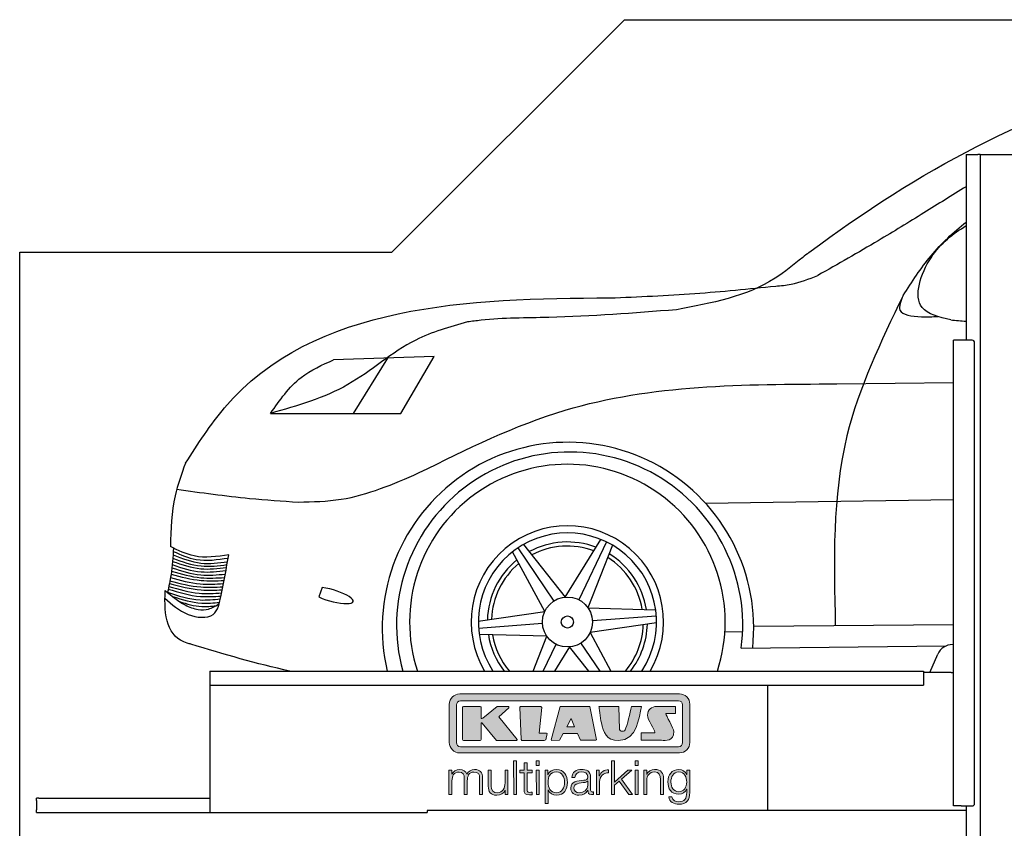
# Model space of a CAD drawing. Header units: millimetres. Extents: x 200 to 5400, y 100 to 3500.
# Tile 2 of 3: x 200 to 2316, y 1762 to 3500. Entities that reach past the tile are written whole.
import ezdxf

# ---------------------------------------------------------------- set-up
doc = ezdxf.new("R2010")
doc.units = ezdxf.units.MM
doc.layers.add('Car', color=10, linetype='Continuous')
doc.layers.add('Logo', color=7, linetype='Continuous')

# ---------------------------------------------------------------- blocks, each defined once
blk = doc.blocks.new('KLAUS')
at = {"layer": 'Logo'}
h = blk.add_hatch(color=8, dxfattribs=at)
h.dxf.hatch_style = 2
edge = h.paths.add_edge_path()
edge.add_spline(control_points=[(3.6, 29.09), (2.88, 29.09), (2.3, 28.51), (2.3, 27.8), (2.3, 27.8), (2.3, 16.11), (2.3, 16.11), (2.3, 15.39), (2.88, 14.81), (3.6, 14.81), (3.6, 14.81), (71.16, 14.81), (71.16, 14.81), (71.88, 14.81), (72.46, 15.39), (72.46, 16.11), (72.46, 16.11), (72.46, 27.8), (72.46, 27.8), (72.46, 28.51), (71.88, 29.09), (71.16, 29.09), (71.16, 29.09), (3.6, 29.09), (3.6, 29.09), (3.6, 29.09), (3.6, 29.09), (3.6, 29.09)], knot_values=[0, 0, 0, 0, 1, 1, 1, 2, 2, 2, 3, 3, 3, 4, 4, 4, 5, 5, 5, 6, 6, 6, 7, 7, 7, 8, 8, 8, 9, 9, 9, 9], degree=3, periodic=0)
edge = h.paths.add_edge_path()
edge.add_spline(control_points=[(3.35, 31.23), (3.35, 31.23), (71.47, 31.23), (71.47, 31.23), (73.26, 31.23), (74.71, 29.77), (74.71, 27.99), (74.71, 27.99), (74.71, 16.17), (74.71, 16.17), (74.71, 14.38), (73.26, 12.93), (71.47, 12.93), (71.47, 12.93), (3.35, 12.93), (3.35, 12.93), (1.56, 12.93), (0.11, 14.38), (0.11, 16.17), (0.11, 16.17), (0.11, 27.99), (0.11, 27.99), (0.11, 29.77), (1.56, 31.23), (3.35, 31.23), (3.35, 31.23), (3.35, 31.23), (3.35, 31.23)], knot_values=[0, 0, 0, 0, 1, 1, 1, 2, 2, 2, 3, 3, 3, 4, 4, 4, 5, 5, 5, 6, 6, 6, 7, 7, 7, 8, 8, 8, 9, 9, 9, 9], degree=3, periodic=0)
h = blk.add_hatch(color=8, dxfattribs=at)
h.dxf.hatch_style = 2
edge = h.paths.add_edge_path()
edge.add_spline(control_points=[(4.5, 27.33), (4.5, 27.33), (9.7, 27.33), (9.7, 27.33), (9.84, 27.33), (9.96, 27.22), (9.96, 27.08), (9.96, 27.08), (9.96, 23.69), (9.96, 23.69), (9.96, 23.69), (9.94, 23.64), (10.04, 23.59), (10.14, 23.53), (10.2, 23.57), (10.2, 23.57), (10.2, 23.57), (10.51, 23.75), (10.51, 23.75), (10.51, 23.75), (14.94, 27.33), (14.94, 27.33), (14.94, 27.33), (18.41, 27.33), (18.41, 27.33), (18.41, 27.33), (18.49, 27.33), (18.56, 27.2), (18.65, 27.04), (18.53, 26.91), (18.53, 26.91), (18.53, 26.91), (15.49, 24.11), (15.49, 24.11), (15.49, 24.11), (21.14, 17.06), (21.14, 17.06), (21.14, 17.06), (21.13, 16.91), (21.13, 16.91), (21.08, 16.84), (20.99, 16.82), (20.99, 16.82), (20.99, 16.82), (14.7, 16.82), (14.7, 16.82), (14.7, 16.82), (10.26, 22.17), (10.26, 22.17), (10.26, 22.17), (10.19, 22.24), (10.08, 22.21), (9.97, 22.18), (9.96, 22.11), (9.96, 22.11), (9.96, 22.11), (9.96, 17.08), (9.96, 17.08), (9.96, 16.94), (9.84, 16.82), (9.7, 16.82), (9.7, 16.82), (4.5, 16.82), (4.5, 16.82), (4.36, 16.82), (4.25, 16.94), (4.25, 17.08), (4.25, 17.08), (4.25, 27.08), (4.25, 27.08), (4.25, 27.22), (4.36, 27.33), (4.5, 27.33), (4.5, 27.33), (4.5, 27.33), (4.5, 27.33)], knot_values=[0, 0, 0, 0, 1, 1, 1, 2, 2, 2, 3, 3, 3, 4, 4, 4, 5, 5, 5, 6, 6, 6, 7, 7, 7, 8, 8, 8, 9, 9, 9, 10, 10, 10, 11, 11, 11, 12, 12, 12, 13, 13, 13, 14, 14, 14, 15, 15, 15, 16, 16, 16, 17, 17, 17, 18, 18, 18, 19, 19, 19, 20, 20, 20, 21, 21, 21, 22, 22, 22, 23, 23, 23, 24, 24, 24, 25, 25, 25, 25], degree=3, periodic=0)
h = blk.add_hatch(color=8, dxfattribs=at)
h.dxf.hatch_style = 2
h.paths.add_polyline_path([(22.42, 17.06), (21.97, 27.15), (22.24, 27.33), (28.55, 27.33), (28.86, 26.97), (28.01, 19.08), (30.26, 19.07), (30.44, 18.95), (30.08, 16.95), (29.49, 16.82), (22.6, 16.82)])
h = blk.add_hatch(color=8, dxfattribs=at)
h.paths.add_polyline_path([(36.52, 21.01), (38.93, 21.01), (37.87, 23.57)])
h.paths.add_polyline_path([(34.52, 27.33), (43.65, 27.33), (45.76, 16.94), (45.57, 16.82), (40.83, 16.82), (39.89, 18.95), (35.42, 18.95), (34.27, 16.82), (31.78, 16.82), (31.66, 17)])
h = blk.add_hatch(color=8, dxfattribs=at)
h.dxf.hatch_style = 2
edge = h.paths.add_edge_path()
edge.add_spline(control_points=[(52.69, 27.32), (52.69, 27.32), (52.88, 20.14), (52.88, 20.14), (53.01, 19.89), (53.2, 19.77), (53.43, 19.71), (53.91, 19.59), (54.43, 19.57), (54.64, 20.03), (55.23, 21.34), (56.27, 25.45), (56.6, 27.33), (56.6, 27.33), (59.77, 27.33), (59.77, 27.33), (58.77, 23.9), (58.56, 16.82), (52.63, 16.76), (48.72, 16.72), (48.01, 19.35), (47.27, 22.24), (46.89, 23.68), (46.54, 27.33), (46.54, 27.33), (46.54, 27.33), (52.69, 27.32), (52.69, 27.32), (52.69, 27.32), (52.69, 27.32), (52.69, 27.32)], knot_values=[0, 0, 0, 0, 1, 1, 1, 2, 2, 2, 3, 3, 3, 4, 4, 4, 5, 5, 5, 6, 6, 6, 7, 7, 7, 8, 8, 8, 9, 9, 9, 10, 10, 10, 10], degree=3, periodic=0)
h = blk.add_hatch(color=8, dxfattribs=at)
h.dxf.hatch_style = 2
edge = h.paths.add_edge_path()
edge.add_spline(control_points=[(64.46, 27.33), (64.46, 27.33), (70.31, 27.33), (70.31, 27.33), (70.31, 26.52), (70.31, 26.02), (70.31, 25.12), (70.31, 25.12), (67.3, 25.12), (67.3, 25.12), (67.24, 25.04), (67.25, 25.11), (67.25, 24.91), (67.25, 24.88), (69.73, 20.38), (69.73, 19.57), (69.73, 16.4), (67.22, 16.81), (65.9, 16.82), (65.9, 16.82), (59.59, 16.82), (59.59, 16.82), (59.59, 17.76), (59.59, 18.23), (59.59, 19.14), (59.59, 19.14), (63.75, 19.14), (63.75, 19.14), (63.82, 19.22), (63.81, 19.11), (63.81, 19.31), (63.81, 20.32), (61.58, 23.06), (61.58, 24.63), (61.58, 26.33), (62.83, 27.34), (64.46, 27.33), (64.46, 27.33), (64.46, 27.33), (64.46, 27.33)], knot_values=[0, 0, 0, 0, 1, 1, 1, 2, 2, 2, 3, 3, 3, 4, 4, 4, 5, 5, 5, 6, 6, 6, 7, 7, 7, 8, 8, 8, 9, 9, 9, 10, 10, 10, 11, 11, 11, 12, 12, 12, 13, 13, 13, 13], degree=3, periodic=0)
h = blk.add_hatch(color=30, dxfattribs=at)
h.dxf.hatch_style = 2
h.paths.add_polyline_path([(20.07, 0), (20.99, 0), (20.99, 10.45), (20.07, 10.45)])
h = blk.add_hatch(color=30, dxfattribs=at)
h.dxf.hatch_style = 2
edge = h.paths.add_edge_path()
edge.add_spline(control_points=[(24.22, 9.82), (24.22, 9.82), (23.3, 9.82), (23.3, 9.82), (23.3, 9.82), (23.3, 7.55), (23.3, 7.55), (23.3, 7.55), (21.98, 7.55), (21.98, 7.55), (21.98, 7.55), (21.98, 6.78), (21.98, 6.78), (21.98, 6.78), (23.3, 6.78), (23.3, 6.78), (23.3, 6.78), (23.3, 1.61), (23.3, 1.61), (23.28, 0.32), (23.71, -0.09), (24.94, -0.09), (25.22, -0.09), (25.48, -0.06), (25.76, -0.06), (25.76, -0.06), (25.76, 0.73), (25.76, 0.73), (25.5, 0.7), (25.23, 0.69), (24.97, 0.69), (24.31, 0.73), (24.22, 1.08), (24.22, 1.68), (24.22, 1.68), (24.22, 6.78), (24.22, 6.78), (24.22, 6.78), (25.76, 6.78), (25.76, 6.78), (25.76, 6.78), (25.76, 7.55), (25.76, 7.55), (25.76, 7.55), (24.22, 7.55), (24.22, 7.55), (24.22, 7.55), (24.22, 9.82), (24.22, 9.82), (24.22, 9.82), (24.22, 9.82), (24.22, 9.82)], knot_values=[0, 0, 0, 0, 1, 1, 1, 2, 2, 2, 3, 3, 3, 4, 4, 4, 5, 5, 5, 6, 6, 6, 7, 7, 7, 8, 8, 8, 9, 9, 9, 10, 10, 10, 11, 11, 11, 12, 12, 12, 13, 13, 13, 14, 14, 14, 15, 15, 15, 16, 16, 16, 17, 17, 17, 17], degree=3, periodic=0)
h = blk.add_hatch(color=30, dxfattribs=at)
h.paths.add_polyline_path([(27.1, 0), (28.03, 0), (28.03, 7.55), (27.1, 7.55)])
h.paths.add_polyline_path([(27.1, 8.98), (28.03, 8.98), (28.03, 10.45), (27.1, 10.45)])
h = blk.add_hatch(color=30, dxfattribs=at)
h.dxf.hatch_style = 2
h.paths.add_polyline_path([(50.4, 0), (51.32, 0), (51.32, 2.87), (52.82, 4.11), (55.8, 0), (56.96, 0), (53.52, 4.76), (56.74, 7.55), (55.51, 7.55), (51.32, 3.89), (51.32, 10.45), (50.4, 10.45)])
h = blk.add_hatch(color=30, dxfattribs=at)
h.paths.add_polyline_path([(57.74, 0), (58.66, 0), (58.66, 7.55), (57.74, 7.55)])
h.paths.add_polyline_path([(57.74, 8.98), (58.66, 8.98), (58.66, 10.45), (57.74, 10.45)])
h = blk.add_hatch(color=30, dxfattribs=at)
h.dxf.hatch_style = 2
edge = h.paths.add_edge_path()
edge.add_spline(control_points=[(0, 0), (0, 0), (0.92, 0), (0.92, 0), (0.92, 0), (0.92, 4.22), (0.92, 4.22), (0.94, 5.8), (1.58, 7), (3.18, 7), (4.35, 7), (4.77, 6.15), (4.76, 5.12), (4.76, 5.12), (4.76, 0), (4.76, 0), (4.76, 0), (5.68, 0), (5.68, 0), (5.68, 0), (5.68, 4.27), (5.68, 4.27), (5.68, 5.68), (6.14, 7), (7.73, 7), (9.05, 7), (9.52, 6.32), (9.52, 5.08), (9.52, 5.08), (9.52, 0), (9.52, 0), (9.52, 0), (10.44, 0), (10.44, 0), (10.44, 0), (10.44, 5.12), (10.44, 5.12), (10.44, 6.91), (9.59, 7.77), (7.94, 7.77), (6.94, 7.77), (5.99, 7.29), (5.54, 6.3), (5.26, 7.29), (4.36, 7.77), (3.37, 7.77), (2.17, 7.77), (1.38, 7.19), (0.89, 6.28), (0.89, 6.28), (0.85, 6.28), (0.85, 6.28), (0.85, 6.28), (0.85, 7.55), (0.85, 7.55), (0.85, 7.55), (0, 7.55), (0, 7.55), (0, 7.55), (0, 0), (0, 0), (0, 0), (0, 0), (0, 0)], knot_values=[0, 0, 0, 0, 1, 1, 1, 2, 2, 2, 3, 3, 3, 4, 4, 4, 5, 5, 5, 6, 6, 6, 7, 7, 7, 8, 8, 8, 9, 9, 9, 10, 10, 10, 11, 11, 11, 12, 12, 12, 13, 13, 13, 14, 14, 14, 15, 15, 15, 16, 16, 16, 17, 17, 17, 18, 18, 18, 19, 19, 19, 20, 20, 20, 21, 21, 21, 21], degree=3, periodic=0)
h = blk.add_hatch(color=30, dxfattribs=at)
h.dxf.hatch_style = 2
edge = h.paths.add_edge_path()
edge.add_spline(control_points=[(18.31, 7.55), (18.31, 7.55), (17.39, 7.55), (17.39, 7.55), (17.39, 7.55), (17.39, 3.59), (17.39, 3.59), (17.39, 2.05), (16.7, 0.56), (15.12, 0.56), (13.66, 0.56), (13.15, 1.27), (13.1, 2.64), (13.1, 2.64), (13.1, 7.55), (13.1, 7.55), (13.1, 7.55), (12.18, 7.55), (12.18, 7.55), (12.18, 7.55), (12.18, 2.65), (12.18, 2.65), (12.18, 0.89), (12.93, -0.22), (14.83, -0.22), (15.96, -0.22), (16.95, 0.35), (17.44, 1.36), (17.44, 1.36), (17.47, 1.36), (17.47, 1.36), (17.47, 1.36), (17.47, 0), (17.47, 0), (17.47, 0), (18.31, 0), (18.31, 0), (18.31, 0), (18.31, 7.55), (18.31, 7.55), (18.31, 7.55), (18.31, 7.55), (18.31, 7.55)], knot_values=[0, 0, 0, 0, 1, 1, 1, 2, 2, 2, 3, 3, 3, 4, 4, 4, 5, 5, 5, 6, 6, 6, 7, 7, 7, 8, 8, 8, 9, 9, 9, 10, 10, 10, 11, 11, 11, 12, 12, 12, 13, 13, 13, 14, 14, 14, 14], degree=3, periodic=0)
h = blk.add_hatch(color=30, dxfattribs=at)
edge = h.paths.add_edge_path()
edge.add_spline(control_points=[(35.84, 3.78), (35.84, 2.21), (35.12, 0.56), (33.37, 0.56), (31.4, 0.56), (30.72, 2.21), (30.72, 3.78), (30.72, 5.49), (31.33, 7), (33.37, 7), (35.12, 7), (35.84, 5.34), (35.84, 3.78), (35.84, 3.78), (35.84, 3.78), (35.84, 3.78)], knot_values=[0, 0, 0, 0, 1, 1, 1, 2, 2, 2, 3, 3, 3, 4, 4, 4, 5, 5, 5, 5], degree=3, periodic=0)
edge = h.paths.add_edge_path()
edge.add_spline(control_points=[(29.79, -2.8), (29.79, -2.8), (30.72, -2.8), (30.72, -2.8), (30.72, -2.8), (30.72, 1.43), (30.72, 1.43), (30.72, 1.43), (30.74, 1.43), (30.74, 1.43), (31.14, 0.35), (32.24, -0.22), (33.37, -0.22), (35.66, -0.22), (36.76, 1.64), (36.76, 3.78), (36.76, 5.91), (35.66, 7.77), (33.37, 7.77), (32.15, 7.77), (31.1, 7.14), (30.67, 6.12), (30.67, 6.12), (30.64, 6.12), (30.64, 6.12), (30.64, 6.12), (30.64, 7.55), (30.64, 7.55), (30.64, 7.55), (29.79, 7.55), (29.79, 7.55), (29.79, 7.55), (29.79, -2.8), (29.79, -2.8), (29.79, -2.8), (29.79, -2.8), (29.79, -2.8)], knot_values=[0, 0, 0, 0, 1, 1, 1, 2, 2, 2, 3, 3, 3, 4, 4, 4, 5, 5, 5, 6, 6, 6, 7, 7, 7, 8, 8, 8, 9, 9, 9, 10, 10, 10, 11, 11, 11, 12, 12, 12, 12], degree=3, periodic=0)
h = blk.add_hatch(color=30, dxfattribs=at)
edge = h.paths.add_edge_path()
edge.add_spline(control_points=[(43.03, 2.93), (43.04, 1.45), (41.8, 0.56), (40.39, 0.56), (39.53, 0.56), (38.71, 1.13), (38.71, 2.05), (38.71, 3.53), (40.66, 3.51), (42.22, 3.79), (42.47, 3.84), (42.88, 3.91), (43, 4.13), (43, 4.13), (43.03, 4.13), (43.03, 4.13), (43.03, 4.13), (43.03, 2.93), (43.03, 2.93), (43.03, 2.93), (43.03, 2.93), (43.03, 2.93)], knot_values=[0, 0, 0, 0, 1, 1, 1, 2, 2, 2, 3, 3, 3, 4, 4, 4, 5, 5, 5, 6, 6, 6, 7, 7, 7, 7], degree=3, periodic=0)
edge = h.paths.add_edge_path()
edge.add_spline(control_points=[(39.03, 5.24), (39.06, 6.47), (39.91, 7), (41.05, 7), (42.14, 7), (43.03, 6.69), (43.03, 5.45), (43.03, 4.61), (42.6, 4.51), (41.84, 4.42), (39.85, 4.19), (37.79, 4.11), (37.79, 1.99), (37.79, 0.47), (38.93, -0.22), (40.32, -0.22), (41.77, -0.22), (42.43, 0.34), (43.07, 1.32), (43.07, 1.32), (43.1, 1.32), (43.1, 1.32), (43.1, 0.53), (43.25, 0), (44.19, 0), (44.43, 0), (44.58, 0.01), (44.79, 0.06), (44.79, 0.06), (44.79, 0.83), (44.79, 0.83), (44.71, 0.81), (44.6, 0.78), (44.49, 0.78), (44.13, 0.78), (43.95, 0.98), (43.95, 1.33), (43.95, 1.33), (43.95, 5.34), (43.95, 5.34), (43.95, 7.36), (42.5, 7.77), (41.17, 7.77), (39.44, 7.77), (38.2, 7.01), (38.11, 5.24), (38.11, 5.24), (39.03, 5.24), (39.03, 5.24), (39.03, 5.24), (39.03, 5.24), (39.03, 5.24)], knot_values=[0, 0, 0, 0, 1, 1, 1, 2, 2, 2, 3, 3, 3, 4, 4, 4, 5, 5, 5, 6, 6, 6, 7, 7, 7, 8, 8, 8, 9, 9, 9, 10, 10, 10, 11, 11, 11, 12, 12, 12, 13, 13, 13, 14, 14, 14, 15, 15, 15, 16, 16, 16, 17, 17, 17, 17], degree=3, periodic=0)
h = blk.add_hatch(color=30, dxfattribs=at)
h.dxf.hatch_style = 2
edge = h.paths.add_edge_path()
edge.add_spline(control_points=[(45.79, 0), (45.79, 0), (46.71, 0), (46.71, 0), (46.71, 0), (46.71, 4.03), (46.71, 4.03), (46.71, 5.59), (47.85, 6.82), (49.52, 6.73), (49.52, 6.73), (49.52, 7.66), (49.52, 7.66), (48.16, 7.72), (47.14, 7), (46.67, 5.78), (46.67, 5.78), (46.64, 5.78), (46.64, 5.78), (46.64, 5.78), (46.64, 7.55), (46.64, 7.55), (46.64, 7.55), (45.79, 7.55), (45.79, 7.55), (45.79, 7.55), (45.79, 0), (45.79, 0), (45.79, 0), (45.79, 0), (45.79, 0)], knot_values=[0, 0, 0, 0, 1, 1, 1, 2, 2, 2, 3, 3, 3, 4, 4, 4, 5, 5, 5, 6, 6, 6, 7, 7, 7, 8, 8, 8, 9, 9, 9, 10, 10, 10, 10], degree=3, periodic=0)
h = blk.add_hatch(color=30, dxfattribs=at)
h.dxf.hatch_style = 2
edge = h.paths.add_edge_path()
edge.add_spline(control_points=[(60.41, 0), (60.41, 0), (61.33, 0), (61.33, 0), (61.33, 0), (61.33, 4.41), (61.33, 4.41), (61.36, 5.89), (62.24, 7), (63.7, 7), (65.2, 7), (65.62, 6.02), (65.62, 4.71), (65.62, 4.71), (65.62, 0), (65.62, 0), (65.62, 0), (66.54, 0), (66.54, 0), (66.54, 0), (66.54, 4.86), (66.54, 4.86), (66.54, 6.66), (65.9, 7.77), (63.78, 7.77), (62.71, 7.77), (61.7, 7.16), (61.36, 6.25), (61.36, 6.25), (61.33, 6.25), (61.33, 6.25), (61.33, 6.25), (61.33, 7.55), (61.33, 7.55), (61.33, 7.55), (60.41, 7.55), (60.41, 7.55), (60.41, 7.55), (60.41, 0), (60.41, 0), (60.41, 0), (60.41, 0), (60.41, 0)], knot_values=[0, 0, 0, 0, 1, 1, 1, 2, 2, 2, 3, 3, 3, 4, 4, 4, 5, 5, 5, 6, 6, 6, 7, 7, 7, 8, 8, 8, 9, 9, 9, 10, 10, 10, 11, 11, 11, 12, 12, 12, 13, 13, 13, 14, 14, 14, 14], degree=3, periodic=0)
h = blk.add_hatch(color=30, dxfattribs=at)
edge = h.paths.add_edge_path()
edge.add_spline(control_points=[(71.32, 0.86), (69.62, 0.86), (68.83, 2.34), (68.83, 3.86), (68.83, 5.43), (69.56, 7), (71.32, 7), (73.06, 7), (73.75, 5.34), (73.75, 3.86), (73.75, 2.33), (72.91, 0.86), (71.32, 0.86), (71.32, 0.86), (71.32, 0.86), (71.32, 0.86)], knot_values=[0, 0, 0, 0, 1, 1, 1, 2, 2, 2, 3, 3, 3, 4, 4, 4, 5, 5, 5, 5], degree=3, periodic=0)
edge = h.paths.add_edge_path()
edge.add_spline(control_points=[(74.67, 7.55), (74.67, 7.55), (73.75, 7.55), (73.75, 7.55), (73.75, 7.55), (73.75, 6.25), (73.75, 6.25), (73.75, 6.25), (73.72, 6.25), (73.72, 6.25), (73.35, 7.09), (72.41, 7.77), (71.32, 7.77), (69.13, 7.77), (67.9, 6.05), (67.9, 3.97), (67.9, 1.82), (68.9, 0.09), (71.32, 0.09), (72.4, 0.09), (73.29, 0.72), (73.72, 1.64), (73.72, 1.64), (73.75, 1.64), (73.75, 1.64), (73.75, 1.64), (73.75, 0.61), (73.75, 0.61), (73.75, -1.23), (73.01, -2.24), (71.32, -2.24), (70.29, -2.24), (69.31, -1.85), (69.1, -0.73), (69.1, -0.73), (68.18, -0.73), (68.18, -0.73), (68.31, -2.34), (69.81, -3.02), (71.32, -3.02), (73.79, -3.02), (74.65, -1.64), (74.67, 0.61), (74.67, 0.61), (74.67, 7.55), (74.67, 7.55), (74.67, 7.55), (74.67, 7.55), (74.67, 7.55)], knot_values=[0, 0, 0, 0, 1, 1, 1, 2, 2, 2, 3, 3, 3, 4, 4, 4, 5, 5, 5, 6, 6, 6, 7, 7, 7, 8, 8, 8, 9, 9, 9, 10, 10, 10, 11, 11, 11, 12, 12, 12, 13, 13, 13, 14, 14, 14, 15, 15, 15, 16, 16, 16, 16], degree=3, periodic=0)
at = {"layer": 'Logo', "lineweight": 0}
for points in [[(22.42, 17.06), (21.97, 27.15), (22.24, 27.33), (28.55, 27.33), (28.86, 26.97), (28.01, 19.08), (30.26, 19.07), (30.44, 18.95), (30.08, 16.95), (29.49, 16.82), (22.6, 16.82), (22.42, 17.06), (22.42, 17.06)], [(34.52, 27.33), (43.65, 27.33), (45.76, 16.94), (45.57, 16.82), (40.83, 16.82), (39.89, 18.95), (35.42, 18.95), (34.27, 16.82), (31.78, 16.82), (31.66, 17), (34.52, 27.33), (34.52, 27.33)], [(36.52, 21.01), (38.93, 21.01), (37.87, 23.57), (36.52, 21.01), (36.52, 21.01)], [(20.07, 0), (20.99, 0), (20.99, 10.45), (20.07, 10.45), (20.07, 0), (20.07, 0)], [(27.1, 8.98), (28.03, 8.98), (28.03, 10.45), (27.1, 10.45), (27.1, 8.98), (27.1, 8.98)], [(50.4, 0), (51.32, 0), (51.32, 2.87), (52.82, 4.11), (55.8, 0), (56.96, 0), (53.52, 4.76), (56.74, 7.55), (55.51, 7.55), (51.32, 3.89), (51.32, 10.45), (50.4, 10.45), (50.4, 0), (50.4, 0)], [(57.74, 8.98), (58.66, 8.98), (58.66, 10.45), (57.74, 10.45), (57.74, 8.98), (57.74, 8.98)], [(27.1, 0), (28.03, 0), (28.03, 7.55), (27.1, 7.55), (27.1, 0), (27.1, 0)], [(57.74, 0), (58.66, 0), (58.66, 7.55), (57.74, 7.55), (57.74, 0), (57.74, 0)]]:
    blk.add_lwpolyline(points, dxfattribs=at)
for points, knots in [([(3.35, 31.23), (3.35, 31.23), (71.47, 31.23), (71.47, 31.23), (73.26, 31.23), (74.71, 29.77), (74.71, 27.99), (74.71, 27.99), (74.71, 16.17), (74.71, 16.17), (74.71, 14.38), (73.26, 12.93), (71.47, 12.93), (71.47, 12.93), (3.35, 12.93), (3.35, 12.93), (1.56, 12.93), (0.11, 14.38), (0.11, 16.17), (0.11, 16.17), (0.11, 27.99), (0.11, 27.99), (0.11, 29.77), (1.56, 31.23), (3.35, 31.23), (3.35, 31.23), (3.35, 31.23), (3.35, 31.23)], [0, 0, 0, 0, 1, 1, 1, 2, 2, 2, 3, 3, 3, 4, 4, 4, 5, 5, 5, 6, 6, 6, 7, 7, 7, 8, 8, 8, 9, 9, 9, 9]), ([(3.6, 29.09), (2.88, 29.09), (2.3, 28.51), (2.3, 27.8), (2.3, 27.8), (2.3, 16.11), (2.3, 16.11), (2.3, 15.39), (2.88, 14.81), (3.6, 14.81), (3.6, 14.81), (71.16, 14.81), (71.16, 14.81), (71.88, 14.81), (72.46, 15.39), (72.46, 16.11), (72.46, 16.11), (72.46, 27.8), (72.46, 27.8), (72.46, 28.51), (71.88, 29.09), (71.16, 29.09), (71.16, 29.09), (3.6, 29.09), (3.6, 29.09), (3.6, 29.09), (3.6, 29.09), (3.6, 29.09)], [0, 0, 0, 0, 1, 1, 1, 2, 2, 2, 3, 3, 3, 4, 4, 4, 5, 5, 5, 6, 6, 6, 7, 7, 7, 8, 8, 8, 9, 9, 9, 9]), ([(4.5, 27.33), (4.5, 27.33), (9.7, 27.33), (9.7, 27.33), (9.84, 27.33), (9.96, 27.22), (9.96, 27.08), (9.96, 27.08), (9.96, 23.69), (9.96, 23.69), (9.96, 23.69), (9.94, 23.64), (10.04, 23.59), (10.14, 23.53), (10.2, 23.57), (10.2, 23.57), (10.2, 23.57), (10.51, 23.75), (10.51, 23.75), (10.51, 23.75), (14.94, 27.33), (14.94, 27.33), (14.94, 27.33), (18.41, 27.33), (18.41, 27.33), (18.41, 27.33), (18.49, 27.33), (18.56, 27.2), (18.65, 27.04), (18.53, 26.91), (18.53, 26.91), (18.53, 26.91), (15.49, 24.11), (15.49, 24.11), (15.49, 24.11), (21.14, 17.06), (21.14, 17.06), (21.14, 17.06), (21.13, 16.91), (21.13, 16.91), (21.08, 16.84), (20.99, 16.82), (20.99, 16.82), (20.99, 16.82), (14.7, 16.82), (14.7, 16.82), (14.7, 16.82), (10.26, 22.17), (10.26, 22.17), (10.26, 22.17), (10.19, 22.24), (10.08, 22.21), (9.97, 22.18), (9.96, 22.11), (9.96, 22.11), (9.96, 22.11), (9.96, 17.08), (9.96, 17.08), (9.96, 16.94), (9.84, 16.82), (9.7, 16.82), (9.7, 16.82), (4.5, 16.82), (4.5, 16.82), (4.36, 16.82), (4.25, 16.94), (4.25, 17.08), (4.25, 17.08), (4.25, 27.08), (4.25, 27.08), (4.25, 27.22), (4.36, 27.33), (4.5, 27.33), (4.5, 27.33), (4.5, 27.33), (4.5, 27.33)], [0, 0, 0, 0, 1, 1, 1, 2, 2, 2, 3, 3, 3, 4, 4, 4, 5, 5, 5, 6, 6, 6, 7, 7, 7, 8, 8, 8, 9, 9, 9, 10, 10, 10, 11, 11, 11, 12, 12, 12, 13, 13, 13, 14, 14, 14, 15, 15, 15, 16, 16, 16, 17, 17, 17, 18, 18, 18, 19, 19, 19, 20, 20, 20, 21, 21, 21, 22, 22, 22, 23, 23, 23, 24, 24, 24, 25, 25, 25, 25]), ([(52.69, 27.32), (52.69, 27.32), (52.88, 20.14), (52.88, 20.14), (53.01, 19.89), (53.2, 19.77), (53.43, 19.71), (53.91, 19.59), (54.43, 19.57), (54.64, 20.03), (55.23, 21.34), (56.27, 25.45), (56.6, 27.33), (56.6, 27.33), (59.77, 27.33), (59.77, 27.33), (58.77, 23.9), (58.56, 16.82), (52.63, 16.76), (48.72, 16.72), (48.01, 19.35), (47.27, 22.24), (46.89, 23.68), (46.54, 27.33), (46.54, 27.33), (46.54, 27.33), (52.69, 27.32), (52.69, 27.32), (52.69, 27.32), (52.69, 27.32), (52.69, 27.32)], [0, 0, 0, 0, 1, 1, 1, 2, 2, 2, 3, 3, 3, 4, 4, 4, 5, 5, 5, 6, 6, 6, 7, 7, 7, 8, 8, 8, 9, 9, 9, 10, 10, 10, 10]), ([(64.46, 27.33), (64.46, 27.33), (70.31, 27.33), (70.31, 27.33), (70.31, 26.52), (70.31, 26.02), (70.31, 25.12), (70.31, 25.12), (67.3, 25.12), (67.3, 25.12), (67.24, 25.04), (67.25, 25.11), (67.25, 24.91), (67.25, 24.88), (69.73, 20.38), (69.73, 19.57), (69.73, 16.4), (67.22, 16.81), (65.9, 16.82), (65.9, 16.82), (59.59, 16.82), (59.59, 16.82), (59.59, 17.76), (59.59, 18.23), (59.59, 19.14), (59.59, 19.14), (63.75, 19.14), (63.75, 19.14), (63.82, 19.22), (63.81, 19.11), (63.81, 19.31), (63.81, 20.32), (61.58, 23.06), (61.58, 24.63), (61.58, 26.33), (62.83, 27.34), (64.46, 27.33), (64.46, 27.33), (64.46, 27.33), (64.46, 27.33)], [0, 0, 0, 0, 1, 1, 1, 2, 2, 2, 3, 3, 3, 4, 4, 4, 5, 5, 5, 6, 6, 6, 7, 7, 7, 8, 8, 8, 9, 9, 9, 10, 10, 10, 11, 11, 11, 12, 12, 12, 13, 13, 13, 13]), ([(24.22, 9.82), (24.22, 9.82), (23.3, 9.82), (23.3, 9.82), (23.3, 9.82), (23.3, 7.55), (23.3, 7.55), (23.3, 7.55), (21.98, 7.55), (21.98, 7.55), (21.98, 7.55), (21.98, 6.78), (21.98, 6.78), (21.98, 6.78), (23.3, 6.78), (23.3, 6.78), (23.3, 6.78), (23.3, 1.61), (23.3, 1.61), (23.28, 0.32), (23.71, -0.09), (24.94, -0.09), (25.22, -0.09), (25.48, -0.06), (25.76, -0.06), (25.76, -0.06), (25.76, 0.73), (25.76, 0.73), (25.5, 0.7), (25.23, 0.69), (24.97, 0.69), (24.31, 0.73), (24.22, 1.08), (24.22, 1.68), (24.22, 1.68), (24.22, 6.78), (24.22, 6.78), (24.22, 6.78), (25.76, 6.78), (25.76, 6.78), (25.76, 6.78), (25.76, 7.55), (25.76, 7.55), (25.76, 7.55), (24.22, 7.55), (24.22, 7.55), (24.22, 7.55), (24.22, 9.82), (24.22, 9.82), (24.22, 9.82), (24.22, 9.82), (24.22, 9.82)], [0, 0, 0, 0, 1, 1, 1, 2, 2, 2, 3, 3, 3, 4, 4, 4, 5, 5, 5, 6, 6, 6, 7, 7, 7, 8, 8, 8, 9, 9, 9, 10, 10, 10, 11, 11, 11, 12, 12, 12, 13, 13, 13, 14, 14, 14, 15, 15, 15, 16, 16, 16, 17, 17, 17, 17]), ([(0, 0), (0, 0), (0.92, 0), (0.92, 0), (0.92, 0), (0.92, 4.22), (0.92, 4.22), (0.94, 5.8), (1.58, 7), (3.18, 7), (4.35, 7), (4.77, 6.15), (4.76, 5.12), (4.76, 5.12), (4.76, 0), (4.76, 0), (4.76, 0), (5.68, 0), (5.68, 0), (5.68, 0), (5.68, 4.27), (5.68, 4.27), (5.68, 5.68), (6.14, 7), (7.73, 7), (9.05, 7), (9.52, 6.32), (9.52, 5.08), (9.52, 5.08), (9.52, 0), (9.52, 0), (9.52, 0), (10.44, 0), (10.44, 0), (10.44, 0), (10.44, 5.12), (10.44, 5.12), (10.44, 6.91), (9.59, 7.77), (7.94, 7.77), (6.94, 7.77), (5.99, 7.29), (5.54, 6.3), (5.26, 7.29), (4.36, 7.77), (3.37, 7.77), (2.17, 7.77), (1.38, 7.19), (0.89, 6.28), (0.89, 6.28), (0.85, 6.28), (0.85, 6.28), (0.85, 6.28), (0.85, 7.55), (0.85, 7.55), (0.85, 7.55), (0, 7.55), (0, 7.55), (0, 7.55), (0, 0), (0, 0), (0, 0), (0, 0), (0, 0)], [0, 0, 0, 0, 1, 1, 1, 2, 2, 2, 3, 3, 3, 4, 4, 4, 5, 5, 5, 6, 6, 6, 7, 7, 7, 8, 8, 8, 9, 9, 9, 10, 10, 10, 11, 11, 11, 12, 12, 12, 13, 13, 13, 14, 14, 14, 15, 15, 15, 16, 16, 16, 17, 17, 17, 18, 18, 18, 19, 19, 19, 20, 20, 20, 21, 21, 21, 21]), ([(18.31, 7.55), (18.31, 7.55), (17.39, 7.55), (17.39, 7.55), (17.39, 7.55), (17.39, 3.59), (17.39, 3.59), (17.39, 2.05), (16.7, 0.56), (15.12, 0.56), (13.66, 0.56), (13.15, 1.27), (13.1, 2.64), (13.1, 2.64), (13.1, 7.55), (13.1, 7.55), (13.1, 7.55), (12.18, 7.55), (12.18, 7.55), (12.18, 7.55), (12.18, 2.65), (12.18, 2.65), (12.18, 0.89), (12.93, -0.22), (14.83, -0.22), (15.96, -0.22), (16.95, 0.35), (17.44, 1.36), (17.44, 1.36), (17.47, 1.36), (17.47, 1.36), (17.47, 1.36), (17.47, 0), (17.47, 0), (17.47, 0), (18.31, 0), (18.31, 0), (18.31, 0), (18.31, 7.55), (18.31, 7.55), (18.31, 7.55), (18.31, 7.55), (18.31, 7.55)], [0, 0, 0, 0, 1, 1, 1, 2, 2, 2, 3, 3, 3, 4, 4, 4, 5, 5, 5, 6, 6, 6, 7, 7, 7, 8, 8, 8, 9, 9, 9, 10, 10, 10, 11, 11, 11, 12, 12, 12, 13, 13, 13, 14, 14, 14, 14]), ([(29.79, -2.8), (29.79, -2.8), (30.72, -2.8), (30.72, -2.8), (30.72, -2.8), (30.72, 1.43), (30.72, 1.43), (30.72, 1.43), (30.74, 1.43), (30.74, 1.43), (31.14, 0.35), (32.24, -0.22), (33.37, -0.22), (35.66, -0.22), (36.76, 1.64), (36.76, 3.78), (36.76, 5.91), (35.66, 7.77), (33.37, 7.77), (32.15, 7.77), (31.1, 7.14), (30.67, 6.12), (30.67, 6.12), (30.64, 6.12), (30.64, 6.12), (30.64, 6.12), (30.64, 7.55), (30.64, 7.55), (30.64, 7.55), (29.79, 7.55), (29.79, 7.55), (29.79, 7.55), (29.79, -2.8), (29.79, -2.8), (29.79, -2.8), (29.79, -2.8), (29.79, -2.8)], [0, 0, 0, 0, 1, 1, 1, 2, 2, 2, 3, 3, 3, 4, 4, 4, 5, 5, 5, 6, 6, 6, 7, 7, 7, 8, 8, 8, 9, 9, 9, 10, 10, 10, 11, 11, 11, 12, 12, 12, 12]), ([(35.84, 3.78), (35.84, 2.21), (35.12, 0.56), (33.37, 0.56), (31.4, 0.56), (30.72, 2.21), (30.72, 3.78), (30.72, 5.49), (31.33, 7), (33.37, 7), (35.12, 7), (35.84, 5.34), (35.84, 3.78), (35.84, 3.78), (35.84, 3.78), (35.84, 3.78)], [0, 0, 0, 0, 1, 1, 1, 2, 2, 2, 3, 3, 3, 4, 4, 4, 5, 5, 5, 5]), ([(39.03, 5.24), (39.06, 6.47), (39.91, 7), (41.05, 7), (42.14, 7), (43.03, 6.69), (43.03, 5.45), (43.03, 4.61), (42.6, 4.51), (41.84, 4.42), (39.85, 4.19), (37.79, 4.11), (37.79, 1.99), (37.79, 0.47), (38.93, -0.22), (40.32, -0.22), (41.77, -0.22), (42.43, 0.34), (43.07, 1.32), (43.07, 1.32), (43.1, 1.32), (43.1, 1.32), (43.1, 0.53), (43.25, 0), (44.19, 0), (44.43, 0), (44.58, 0.01), (44.79, 0.06), (44.79, 0.06), (44.79, 0.83), (44.79, 0.83), (44.71, 0.81), (44.6, 0.78), (44.49, 0.78), (44.13, 0.78), (43.95, 0.98), (43.95, 1.33), (43.95, 1.33), (43.95, 5.34), (43.95, 5.34), (43.95, 7.36), (42.5, 7.77), (41.17, 7.77), (39.44, 7.77), (38.2, 7.01), (38.11, 5.24), (38.11, 5.24), (39.03, 5.24), (39.03, 5.24), (39.03, 5.24), (39.03, 5.24), (39.03, 5.24)], [0, 0, 0, 0, 1, 1, 1, 2, 2, 2, 3, 3, 3, 4, 4, 4, 5, 5, 5, 6, 6, 6, 7, 7, 7, 8, 8, 8, 9, 9, 9, 10, 10, 10, 11, 11, 11, 12, 12, 12, 13, 13, 13, 14, 14, 14, 15, 15, 15, 16, 16, 16, 17, 17, 17, 17]), ([(45.79, 0), (45.79, 0), (46.71, 0), (46.71, 0), (46.71, 0), (46.71, 4.03), (46.71, 4.03), (46.71, 5.59), (47.85, 6.82), (49.52, 6.73), (49.52, 6.73), (49.52, 7.66), (49.52, 7.66), (48.16, 7.72), (47.14, 7), (46.67, 5.78), (46.67, 5.78), (46.64, 5.78), (46.64, 5.78), (46.64, 5.78), (46.64, 7.55), (46.64, 7.55), (46.64, 7.55), (45.79, 7.55), (45.79, 7.55), (45.79, 7.55), (45.79, 0), (45.79, 0), (45.79, 0), (45.79, 0), (45.79, 0)], [0, 0, 0, 0, 1, 1, 1, 2, 2, 2, 3, 3, 3, 4, 4, 4, 5, 5, 5, 6, 6, 6, 7, 7, 7, 8, 8, 8, 9, 9, 9, 10, 10, 10, 10]), ([(60.41, 0), (60.41, 0), (61.33, 0), (61.33, 0), (61.33, 0), (61.33, 4.41), (61.33, 4.41), (61.36, 5.89), (62.24, 7), (63.7, 7), (65.2, 7), (65.62, 6.02), (65.62, 4.71), (65.62, 4.71), (65.62, 0), (65.62, 0), (65.62, 0), (66.54, 0), (66.54, 0), (66.54, 0), (66.54, 4.86), (66.54, 4.86), (66.54, 6.66), (65.9, 7.77), (63.78, 7.77), (62.71, 7.77), (61.7, 7.16), (61.36, 6.25), (61.36, 6.25), (61.33, 6.25), (61.33, 6.25), (61.33, 6.25), (61.33, 7.55), (61.33, 7.55), (61.33, 7.55), (60.41, 7.55), (60.41, 7.55), (60.41, 7.55), (60.41, 0), (60.41, 0), (60.41, 0), (60.41, 0), (60.41, 0)], [0, 0, 0, 0, 1, 1, 1, 2, 2, 2, 3, 3, 3, 4, 4, 4, 5, 5, 5, 6, 6, 6, 7, 7, 7, 8, 8, 8, 9, 9, 9, 10, 10, 10, 11, 11, 11, 12, 12, 12, 13, 13, 13, 14, 14, 14, 14]), ([(74.67, 7.55), (74.67, 7.55), (73.75, 7.55), (73.75, 7.55), (73.75, 7.55), (73.75, 6.25), (73.75, 6.25), (73.75, 6.25), (73.72, 6.25), (73.72, 6.25), (73.35, 7.09), (72.41, 7.77), (71.32, 7.77), (69.13, 7.77), (67.9, 6.05), (67.9, 3.97), (67.9, 1.82), (68.9, 0.09), (71.32, 0.09), (72.4, 0.09), (73.29, 0.72), (73.72, 1.64), (73.72, 1.64), (73.75, 1.64), (73.75, 1.64), (73.75, 1.64), (73.75, 0.61), (73.75, 0.61), (73.75, -1.23), (73.01, -2.24), (71.32, -2.24), (70.29, -2.24), (69.31, -1.85), (69.1, -0.73), (69.1, -0.73), (68.18, -0.73), (68.18, -0.73), (68.31, -2.34), (69.81, -3.02), (71.32, -3.02), (73.79, -3.02), (74.65, -1.64), (74.67, 0.61), (74.67, 0.61), (74.67, 7.55), (74.67, 7.55), (74.67, 7.55), (74.67, 7.55), (74.67, 7.55)], [0, 0, 0, 0, 1, 1, 1, 2, 2, 2, 3, 3, 3, 4, 4, 4, 5, 5, 5, 6, 6, 6, 7, 7, 7, 8, 8, 8, 9, 9, 9, 10, 10, 10, 11, 11, 11, 12, 12, 12, 13, 13, 13, 14, 14, 14, 15, 15, 15, 16, 16, 16, 16]), ([(71.32, 0.86), (69.62, 0.86), (68.83, 2.34), (68.83, 3.86), (68.83, 5.43), (69.56, 7), (71.32, 7), (73.06, 7), (73.75, 5.34), (73.75, 3.86), (73.75, 2.33), (72.91, 0.86), (71.32, 0.86), (71.32, 0.86), (71.32, 0.86), (71.32, 0.86)], [0, 0, 0, 0, 1, 1, 1, 2, 2, 2, 3, 3, 3, 4, 4, 4, 5, 5, 5, 5]), ([(43.03, 2.93), (43.04, 1.45), (41.8, 0.56), (40.39, 0.56), (39.53, 0.56), (38.71, 1.13), (38.71, 2.05), (38.71, 3.53), (40.66, 3.51), (42.22, 3.79), (42.47, 3.84), (42.88, 3.91), (43, 4.13), (43, 4.13), (43.03, 4.13), (43.03, 4.13), (43.03, 4.13), (43.03, 2.93), (43.03, 2.93), (43.03, 2.93), (43.03, 2.93), (43.03, 2.93)], [0, 0, 0, 0, 1, 1, 1, 2, 2, 2, 3, 3, 3, 4, 4, 4, 5, 5, 5, 6, 6, 6, 7, 7, 7, 7])]:
    blk.add_open_spline(points, degree=3, knots=knots, dxfattribs=at)

msp = doc.modelspace()

# ---------------------------------------------------------------- linework, layer by layer
for p, q in [((1000, 3000), (1500, 3500)), ((2234.1, 3210), (2244.1, 3210)), ((2234.1, 3210), (2234.1, 2811)), ((2244.1, 3210), (2259.1, 3210)), ((2264.1, 3210), (2259.1, 3210)), ((2264.1, 3210), (2274.1, 3210)), ((2264.1, 3210), (2264.1, 378.8)), ((2274.1, 3210), (2464.1, 3210)), ((200, 3000), (1000, 3000)), ((2223.1, 2811), (2207.1, 2811)), ((2207.1, 1861), (2207.1, 2811)), ((2207.1, 1853), (2207.1, 2810)), ((2247.1, 2811), (2223.1, 2811)), ((2252.1, 1816), (2252.1, 2806)), ((2252.1, 1815), (2252.1, 2805)), ((2205, 2157), (2207.1, 2157)), ((2155.8, 2097), (2172.9, 2136)), ((608.6, 2100), (2142.1, 2100)), ((608.6, 2100), (608.6, 1796)), ((2142.1, 2100), (2142.1, 2070)), ((2202.1, 2097), (2142.1, 2097)), ((2202.1, 2097), (2207.1, 2097)), ((608.6, 2070), (2142.1, 2070)), ((1807.1, 2070), (1807.1, 1800)), ((2207.1, 1810), (2207.1, 1853)), ((2207.1, 1811), (2207.1, 1853)), ((236, 1822), (236, 1827)), ((241, 1827), (236, 1827)), ((236, 1822), (236, 1802)), ((241, 1827), (608.6, 1827)), ((236, 1796), (236, 1802)), ((2234.1, 1800), (1076, 1800)), ((1076, 1800), (1076, 1796)), ((2223.1, 1810), (2207.1, 1810)), ((2223.1, 1810), (2247.1, 1810)), ((2234.1, 1810), (2234.1, 334)), ((236, 1796), (1076, 1796))]:
    msp.add_line(p, q)
for points in [[(1500, 3500), (4950, 3500)], [(5400, 2700), (5400, 100), (200, 100), (200, 3000)]]:
    msp.add_lwpolyline(points)
for centre, radius, start, end in [((2247.1, 2806), 5, 0, 90), ((2205, 2122), 35, 90, 156.3706), ((2247.1, 1815), 5, 270, 0)]:
    msp.add_arc(centre, radius, start, end)
at = {"layer": 'Car'}
for p, q in [((1090.4, 2776), (874.7, 2769.1)), ((990.1, 2772.8), (916.8, 2653.5)), ((1019.3, 2653.3), (1090.4, 2776)), ((1955.8, 2717.1), (2207.1, 2719.9)), ((739.1, 2653.8), (1019.3, 2653.3)), ((1673.8, 2461), (2207.1, 2468.4)), ((1282.8, 2372.2), (1372.4, 2258.9)), ((1372.4, 2258.9), (1448.9, 2383)), ((1461.4, 2377.4), (1401.5, 2253.2)), ((1474.3, 2370.4), (1421, 2236.2)), ((1328.4, 2228.2), (1259.2, 2356.4)), ((1270.3, 2364.5), (1347.9, 2250.5)), ((850.3, 2279.7), (842.7, 2259.3)), ((1185.5, 2207.2), (1328.4, 2228.2)), ((1421, 2236.2), (1566.7, 2231.9)), ((1185.9, 2192.5), (1323.4, 2202.7)), ((1568.6, 2203.7), (1425.7, 2182.7)), ((1568.1, 2218.3), (1430.7, 2208.1)), ((1425.7, 2182.7), (1470.3, 2100)), ((1715.5, 2184.8), (1753.7, 2184.4)), ((1777.5, 2196.6), (2207.1, 2200.3)), ((1333, 2174.7), (1187.3, 2178.9)), ((1303.4, 2100), (1333, 2174.7)), ((1447.3, 2100), (1406.2, 2160.3)), ((1324.7, 2100), (1352.6, 2157.6)), ((1381.7, 2151.9), (1349.6, 2100)), ((1422.8, 2100), (1381.7, 2151.9)), ((1750.6, 2149.4), (2191.3, 2154.2))]:
    msp.add_line(p, q, dxfattribs=at)
for radius in [53.7, 13.1]:
    msp.add_circle((1377, 2205.4), radius, dxfattribs=at)
for centre, radius, start, end in [((1378.3, 2192.5), 399.2, 353.8405, 193.4025), ((1381.9, 2198.8), 372, 352.3726, 195.4034), ((1377, 2205.4), 339.1, 341.8852, 198.1148), ((1377, 2205.4), 206.8, 329.3519, 210.6481), ((1377, 2205.4), 191.5, 326.5993, 213.4007), ((1377, 2205.4), 172, 69.0618, 118.4533), ((1377, 2205.4), 163.3, 69.6398, 117.9215), ((1377, 2205.4), 172, 9.0618, 58.4533), ((1377, 2205.4), 172, 129.0618, 178.4533), ((1377, 2205.4), 163.3, 129.6398, 177.9215), ((1377, 2205.4), 163.3, 9.6398, 57.9215), ((1377, 2205.4), 172, 322.1962, 358.4533), ((1377, 2205.4), 163.3, 319.793, 357.9215), ((1377, 2205.4), 172, 189.0618, 217.8038), ((1377, 2205.4), 163.3, 189.6398, 220.207)]:
    msp.add_arc(centre, radius, start, end, dxfattribs=at)
msp.add_ellipse((869.6, 2262.8), major_axis=(-46.9, 13.2), ratio=0.255437, start_param=1.034949, end_param=5.206775, dxfattribs=at)
for points, knots in [([(1896.2, 2999.7), (2134.9, 3178), (2759.8, 3506.9), (3510.5, 3464.3), (3974.2, 3437.9)], [1425.608041, 1425.608041, 1425.608041, 1425.608041, 2257.127289, 3600.586646, 3600.586646, 3600.586646, 3600.586646]), ([(2098.3, 2907.1), (2117.4, 2936.6), (2155.6, 2995.8), (2206.5, 3043.3), (2234.1, 3065.1)], [0, 0, 0, 0, 104.613348, 210.114224, 210.114224, 210.114224, 210.114224]), ([(2200.7, 2854.7), (2175.9, 2860.6), (2110.7, 2876.1), (2150.7, 2999), (2206.1, 3040.2), (2234.1, 3057.4)], [0, 0, 0, 0, 67.021534, 175.593767, 276.680523, 276.680523, 276.680523, 276.680523]), ([(556, 2546.5), (582.9, 2588.2), (776.6, 2888.6), (1168, 2901.1), (1468.6, 2902)], [0, 0, 0, 0, 146.390785, 1054.506962, 1054.506962, 1054.506962, 1054.506962]), ([(556, 2546.5), (547.6, 2523.5), (526.7, 2466), (524.7, 2404.7), (523.9, 2367.8)], [0, 0, 0, 0, 73.016764, 182.676184, 182.676184, 182.676184, 182.676184]), ([(568.1, 2157.7), (565.4, 2158.4), (517.9, 2169.9), (509.4, 2217.6), (512.9, 2273.2)], [0, 0, 0, 0, 8.283093, 145.106284, 145.106284, 145.106284, 145.106284])]:
    msp.add_open_spline(points, degree=3, knots=knots, dxfattribs=at)
for points in [[(2234.1, 3141), (2203.6, 3122.5), (2173.4, 3103.7), (2143.2, 3084.8)], [(2137.9, 2861.5), (2149.7, 2861.6), (2161.5, 2861.7), (2173.4, 2861.8)], [(2200.7, 2854.7), (2211.8, 2853.8), (2223, 2852.9), (2234.1, 2852)], [(780.9, 2100), (709.3, 2115.2), (638.7, 2136.4), (568.1, 2157.7)]]:
    msp.add_open_spline(points, degree=3, dxfattribs=at)
for points in [[(2143.2, 3084.8), (2045, 3025), (1915.2, 2950.3)], [(1896.2, 2999.7), (1882.7, 2989), (1823.4, 2944.2), (1611.4, 2876.6)], [(1824.7, 2927.3), (1857.9, 2931.4), (1915.2, 2950.3)], [(1468.6, 2902), (1651.1, 2911.5), (1824.7, 2927.3)], [(2098.3, 2907.1), (1977.9, 2605.5), (1952.8, 2198.1)], [(2098.3, 2907.1), (2091.7, 2875.9), (2137.9, 2861.5)], [(1611.4, 2876.6), (1337.1, 2860), (1191.4, 2853.9), (1162.3, 2850.3)], [(1162.3, 2850.3), (1051.1, 2811.3), (905.4, 2715.8), (739.1, 2653.8)], [(739.1, 2653.8), (805, 2731.1), (874.7, 2769.1)], [(1057.4, 2525.8), (1372.1, 2660.6), (1955.8, 2717.1)], [(799.3, 2463.1), (890.8, 2469.3), (1057.4, 2525.8)], [(537.4, 2490.8), (694.2, 2471.2), (799.3, 2463.1)], [(530.5, 2364.5), (525.2, 2306.8), (517.7, 2269.2)], [(649.7, 2349.6), (574.9, 2347.3), (523.9, 2367.8)], [(529.6, 2349.6), (589.6, 2332.1), (646.8, 2334.8)], [(530.1, 2357.1), (579.1, 2340), (648.4, 2342.9)], [(632.9, 2263), (649.7, 2349.6)], [(527.9, 2328.7), (589.7, 2313.3), (643.3, 2316.3)], [(528.5, 2335.8), (589, 2319.9), (644.5, 2322.5)], [(529, 2342.3), (589.9, 2325.8), (645.7, 2328.7)], [(525.4, 2308.5), (589.7, 2294.8), (639, 2294.5)], [(526.3, 2315), (589.5, 2300.5), (640.3, 2301.1)], [(527.2, 2321.9), (589.2, 2306.6), (641.7, 2308.4)], [(521.7, 2287.9), (589.8, 2274.4), (635.2, 2274.6)], [(522.9, 2294), (589.3, 2280.7), (636.4, 2281.1)], [(524.2, 2301.1), (587.9, 2287.3), (637.8, 2288.1)], [(512.9, 2273.2), (555.7, 2242), (583.7, 2232.4), (605.8, 2233.2), (628.6, 2244.5)], [(517.7, 2269.2), (587.7, 2252.9), (631.3, 2255.2)], [(519.2, 2276.2), (588.5, 2260.4), (632.5, 2261.1)], [(520.5, 2281.8), (585.7, 2267.3), (633.9, 2267.9)], [(512.2, 2256.8), (562.1, 2221.7), (615.6, 2221.8), (632.9, 2263)], [(528.5, 2260.3), (591.1, 2246), (629.5, 2247.7)], [(543.4, 2249.4), (591.2, 2238.7), (622, 2240.5)]]:
    msp.add_spline(points, degree=3, dxfattribs=at)

# ---------------------------------------------------------------- block references
at = {"layer": 'Logo', "xscale": 6.929133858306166, "yscale": 6.929133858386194, "zscale": 6.929133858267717, "rotation": 0.01107024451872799}
msp.add_blockref('KLAUS', (1122.5, 1834.5), dxfattribs=at)

doc.saveas('drawing.dxf')
